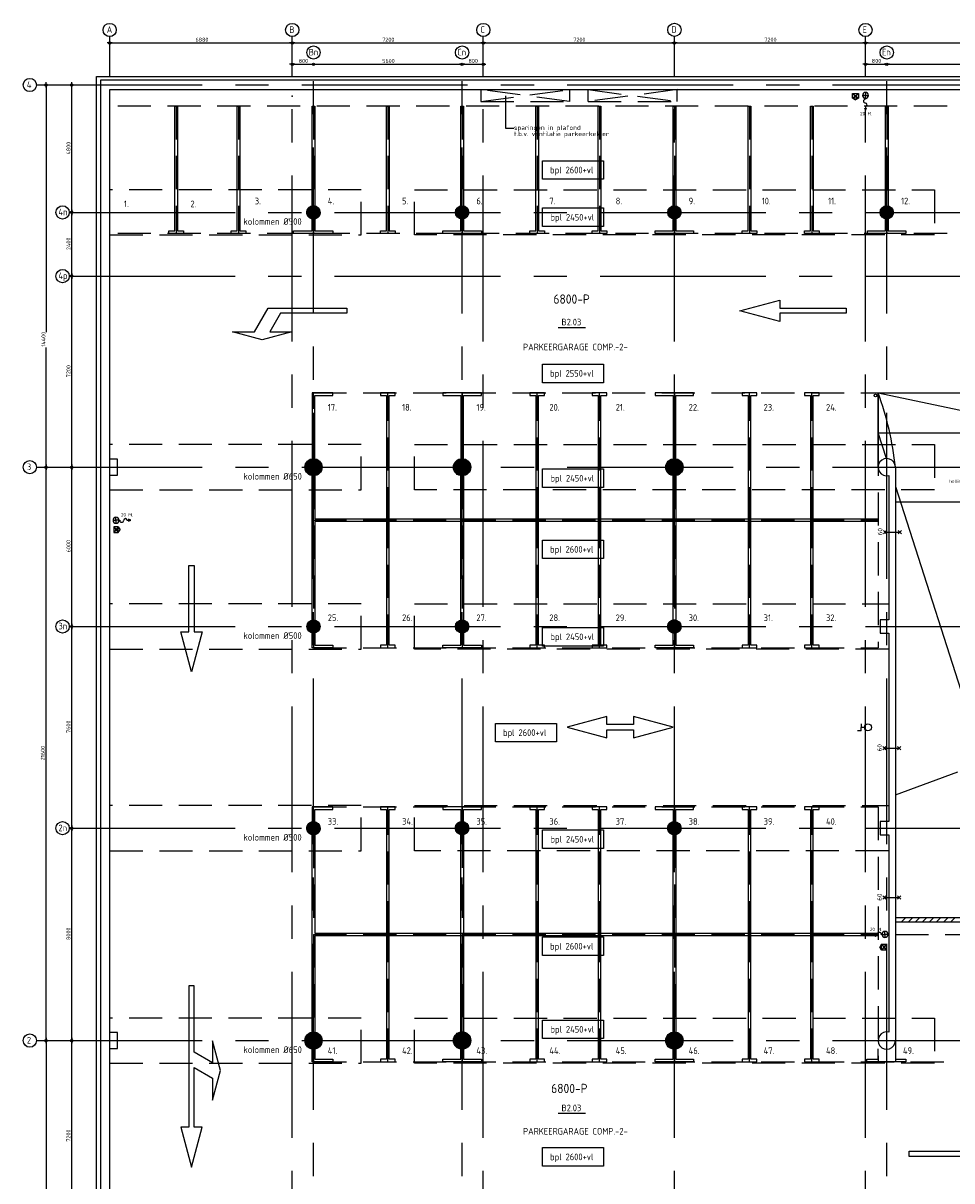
# Model space of a CAD drawing. Extents: x 1662 to 125079, y 8755 to 81245.
# Tile 2 of 8: x 1662 to 36657, y 37632 to 81245. Entities that reach past the tile are written whole.
import ezdxf

# ---------------------------------------------------------------- set-up
doc = ezdxf.new("R2010")
doc.units = 0
doc.header["$LTSCALE"] = 100
for name, pattern in [('CENTER', [2, 1.25, -0.25, 0.25, -0.25]), ('DASHED', [0.75, 0.5, -0.25]), ('HIDDEN', [0.375, 0.25, -0.125])]:
    doc.linetypes.add(name, pattern=pattern)
for name, color, linetype in [('BOUWKUNDIG', 11, 'CONTINUOUS'), ('PARKEREN', 8, 'HIDDEN'), ('STRAMIEN', 7, 'CENTER'), ('TEKST', 11, 'CONTINUOUS')]:
    doc.layers.add(name, color=color, linetype=linetype)
doc.styles.add('BURO', font='ISO.SHX')
doc.styles.add('PIETERS', font='ISO.SHX')
doc.styles.get("Standard").update_dxf_attribs({"font": 'ISO.SHX'})

msp = doc.modelspace()

# ---------------------------------------------------------------- linework, layer by layer
at = {"layer": 'BOUWKUNDIG', "linetype": 'CONTINUOUS', "ltscale": 50}
for p, q in [((4422, 79241), (90727, 79241)), ((4422, 79091), (4422, 79241)), ((4422, 11246), (4422, 79091)), ((90577, 79091), (4572, 79091)), ((4572, 79091), (4572, 11396)), ((4922, 78741), (90227, 78741)), ((4922, 64816), (4922, 78741)), ((32913.6, 78422.6), (32913.9, 78591.4)), ((32913.6, 78422.6), (33134.1, 78591.4)), ((32913.9, 78591.4), (33134.1, 78591.4)), ((32913.9, 78591.4), (33134.1, 78422.6)), ((33134.1, 78591.4), (33134.1, 78422.6)), ((33134.1, 78422.6), (32913.6, 78422.6)), ((32913.6, 78422.6), (33023.9, 78351.1)), ((33134.2, 78422.6), (33023.9, 78351.1)), ((33877, 67316), (47727, 67316)), ((33877, 67316), (41002, 65816)), ((33877, 64516), (33877, 67316)), ((33877, 65816), (47727, 65816)), ((34190, 64840.8), (33877, 65816)), ((5222, 64816), (4922, 64816)), ((5222, 64216), (5222, 64816)), ((4922, 43216), (4922, 64216)), ((4922, 64216), (5222, 64216)), ((34277, 64199.8), (34277, 58766)), ((34527, 64516), (34527, 42916)), ((34527, 63790.7), (37863.7, 53394.2)), ((5242.9, 62271.1), (5074.2, 62270.8)), ((5242.9, 62271.1), (5074.2, 62050.7)), ((5074.2, 62270.8), (5074.2, 62050.7)), ((5074.2, 62270.8), (5242.9, 62050.7)), ((5074.2, 62050.7), (5242.9, 62050.7)), ((5242.9, 62050.7), (5242.9, 62271.1)), ((5242.9, 62271.1), (5314.4, 62160.8)), ((5242.9, 62050.5), (5314.4, 62160.8)), ((33952, 58766), (33952, 58266)), ((34277, 58766), (33952, 58766)), ((33952, 58266), (34277, 58266)), ((34277, 58266), (34277, 51166)), ((33234.1, 54580.1), (33105.4, 54580.1)), ((33234.1, 54851.9), (33234.1, 54716)), ((33234.1, 54580.1), (33234.1, 54716)), ((33362.7, 54716), (33234.1, 54716)), ((34277, 51166), (33952, 51166)), ((33952, 51166), (33952, 50666)), ((33952, 50666), (34277, 50666)), ((34277, 50666), (34277, 43232.2)), ((40495.7, 47541), (34527, 47541)), ((34527, 47391), (40495.7, 47391)), ((34010.5, 46547.7), (33939.1, 46437.4)), ((34010.5, 46327.1), (33939.1, 46437.4)), ((34010.5, 46547.7), (34179.3, 46547.4)), ((34010.5, 46547.7), (34179.3, 46327.2)), ((34010.5, 46327.2), (34010.5, 46547.7)), ((34179.3, 46327.2), (34010.5, 46327.2)), ((34179.3, 46547.4), (34010.6, 46327.2)), ((34179.3, 46547.4), (34179.3, 46327.2)), ((5222, 43216), (4922, 43216)), ((5222, 42616), (5222, 43216)), ((4922, 35616), (4922, 42616)), ((4922, 42616), (5222, 42616))]:
    msp.add_line(p, q, dxfattribs=at)
at = {"layer": 'BOUWKUNDIG', "linetype": 'HIDDEN', "ltscale": 50}
for p, q in [((18752, 78741), (18902, 78741)), ((22252, 78291), (18902, 78741)), ((18902, 78291), (22252, 78741)), ((18902, 78741), (18902, 78291)), ((22252, 78741), (22252, 78291)), ((22952, 78741), (26302, 78291)), ((26302, 78741), (22952, 78291)), ((22952, 78291), (22952, 78741)), ((26302, 78291), (26302, 78741)), ((26302, 78741), (26452, 78741)), ((18902, 78291), (22252, 78291)), ((22952, 78291), (26302, 78291)), ((14402, 74966), (4922, 74966)), ((14402, 73266), (14402, 74966)), ((16402, 74966), (36002, 74966)), ((16402, 73266), (16402, 74966)), ((36002, 74966), (36002, 73266)), ((4922, 73266), (14402, 73266)), ((36002, 73266), (16402, 73266)), ((14402, 65366), (4922, 65366)), ((14402, 63666), (14402, 65366)), ((16402, 65366), (36002, 65366)), ((16402, 63666), (16402, 65366)), ((36002, 65366), (36002, 63666)), ((4922, 63666), (14402, 63666)), ((36002, 63666), (16402, 63666)), ((14402, 59366), (4922, 59366)), ((14402, 57666), (14402, 59366)), ((16402, 59366), (34277, 59366)), ((16402, 57666), (16402, 59366)), ((4922, 57666), (14402, 57666)), ((34277, 57666), (16402, 57666)), ((14402, 51766), (4922, 51766)), ((14402, 50066), (14402, 51766)), ((16402, 51766), (34277, 51766)), ((16402, 50066), (16402, 51766)), ((4922, 50066), (14402, 50066)), ((34277, 50066), (16402, 50066)), ((14402, 43766), (4922, 43766)), ((14402, 42066), (14402, 43766)), ((16402, 43766), (36002, 43766)), ((16402, 42066), (16402, 43766)), ((36002, 43766), (36002, 42066)), ((4922, 42066), (14402, 42066)), ((36002, 42066), (16402, 42066))]:
    msp.add_line(p, q, dxfattribs=at)
at = {"layer": 'BOUWKUNDIG', "ltscale": 50}
for p, q in [((33402, 78410.6), (33402, 78382.3)), ((33402, 78107.3), (33402, 77963.9)), ((33364.5, 78055.8), (33402, 77963.9)), ((33402, 77963.9), (33439.5, 78055.8)), ((5272.3, 62516), (5300.6, 62516)), ((5575.6, 62516), (5719, 62516)), ((5719, 62516), (5627.1, 62553.5)), ((5627.1, 62478.5), (5719, 62516)), ((34075.5, 62131.2), (34195.5, 62011.2)), ((34075.5, 62011.2), (34195.5, 62131.2)), ((34140.4, 62071.2), (34695.8, 62071.2)), ((34755.8, 62011.2), (34635.8, 62131.2)), ((34755.8, 62131.2), (34635.8, 62011.2)), ((34053.1, 53993.3), (34173.1, 53873.3)), ((34053.1, 53873.3), (34173.1, 53993.3)), ((34117.9, 53933.3), (34673.3, 53933.3)), ((34733.3, 53873.3), (34613.3, 53993.3)), ((34733.3, 53993.3), (34613.3, 53873.3)), ((34053.1, 48364.5), (34173.1, 48244.5)), ((34053.1, 48244.5), (34173.1, 48364.5)), ((34117.9, 48304.5), (34673.3, 48304.5)), ((34733.3, 48244.5), (34613.3, 48364.5)), ((34733.3, 48364.5), (34613.3, 48244.5)), ((34758.1, 47391), (34908.1, 47541)), ((35023.2, 47391), (35173.2, 47541)), ((35288.4, 47391), (35438.4, 47541)), ((35553.6, 47391), (35703.6, 47541)), ((35818.7, 47391), (35968.7, 47541)), ((36083.9, 47391), (36233.9, 47541)), ((36349, 47391), (36499, 47541)), ((36614.2, 47391), (36764.2, 47541)), ((33670.1, 46953.5), (33578.2, 46916)), ((33578.2, 46916), (33670.1, 46878.5)), ((33721.6, 46916), (33578.2, 46916)), ((34024.9, 46916), (33996.6, 46916))]:
    msp.add_line(p, q, dxfattribs=at)
at = {"layer": 'BOUWKUNDIG', "linetype": 'DASHED', "ltscale": 50}
for p, q in [((34527, 63216), (47477, 63216)), ((34527, 52179.7), (47477, 56893.1))]:
    msp.add_line(p, q, dxfattribs=at)
at = {"layer": 'BOUWKUNDIG', "ltscale": 50}
for points in [[(33402, 78410.6), (33402, 78523.1), (33289.5, 78523.1, 0.4142136)], [(33514.5, 78523.1, 0.4142136), (33402, 78635.6), (33402, 78523.1)], [(5159.8, 62628.5, 0.4142136), (5047.3, 62516), (5159.8, 62516)], [(5272.3, 62516), (5159.8, 62516), (5159.8, 62403.5, 0.4142136)], [(34024.9, 46916), (34137.4, 46916), (34137.4, 47028.5, 0.4142136)], [(34137.4, 46803.5, 0.4142136), (34249.9, 46916), (34137.4, 46916)]]:
    msp.add_lwpolyline(points, format="xyb", close=True, dxfattribs=at)
at = {"layer": 'BOUWKUNDIG', "linetype": 'CONTINUOUS', "ltscale": 50}
for points, const_width in [([(12477, 74116, 1), (12727, 74116, 1)], 250), ([(18077, 74116, 1), (18327, 74116, 1)], 250), ([(26077, 74116, 1), (26327, 74116, 1)], 250), ([(34077, 74116, 1), (34327, 74116, 1)], 250), ([(12439.5, 64516, 1), (12764.5, 64516, 1)], 325), ([(18039.5, 64516, 1), (18364.5, 64516, 1)], 325), ([(26039.5, 64516, 1), (26364.5, 64516, 1)], 325), ([(12477, 58516, 1), (12727, 58516, 1)], 250), ([(18077, 58516, 1), (18327, 58516, 1)], 250), ([(26077, 58516, 1), (26327, 58516, 1)], 250), ([(12477, 50916, 1), (12727, 50916, 1)], 250), ([(18077, 50916, 1), (18327, 50916, 1)], 250), ([(26077, 50916, 1), (26327, 50916, 1)], 250), ([(12439.5, 42916, 1), (12764.5, 42916, 1)], 325), ([(18039.5, 42916, 1), (18364.5, 42916, 1)], 325), ([(26039.5, 42916, 1), (26364.5, 42916, 1)], 325)]:
    msp.add_lwpolyline(points, format="xyb", close=True, dxfattribs=dict(at, const_width=const_width))
for centre, radius in [((12602, 74116), 250), ((18202, 74116), 250), ((26202, 74116), 250), ((34202, 74116), 250), ((12602, 64516), 325), ((18202, 64516), 325), ((26202, 64516), 325), ((12602, 58516), 250), ((18202, 58516), 250), ((26202, 58516), 250), ((33494, 54716), 131.2), ((12602, 50916), 250), ((18202, 50916), 250), ((26202, 50916), 250), ((12602, 42916), 325), ((18202, 42916), 325), ((26202, 42916), 325)]:
    msp.add_circle(centre, radius, dxfattribs=at)
at = {"layer": 'BOUWKUNDIG', "ltscale": 50}
for centre, radius, start, end in [((33402, 78523.1), 112.5, 90, 180), ((33402, 78523.1), 112.5, 270, 0), ((33402, 78307.3), 75, 90, 270), ((33402, 78169.8), 62.5, 270, 90), ((5159.8, 62516), 112.5, 180, 270), ((5159.8, 62516), 112.5, 0, 90), ((5375.6, 62516), 75, 180, 0), ((5513.1, 62516), 62.5, 0, 180), ((33784.1, 46916), 62.5, 180, 0), ((33921.6, 46916), 75, 0, 180), ((34137.4, 46916), 112.5, 180, 270), ((34137.4, 46916), 112.5, 0, 90)]:
    msp.add_arc(centre, radius, start, end, dxfattribs=at)
at = {"layer": 'BOUWKUNDIG', "linetype": 'CONTINUOUS', "ltscale": 50}
for centre, start, end in [((34202, 64516), 0, 283.34236), ((34202, 42916), 76.65764, 0)]:
    msp.add_arc(centre, 325, start, end, dxfattribs=at)
at = {"layer": 'PARKEREN', "ltscale": 50}
for p, q in [((47727, 78116), (4922, 78116)), ((7427, 78116), (7427, 73316)), ((9777, 78116), (9777, 73316)), ((12602, 78116), (12602, 74366)), ((15402, 78116), (15402, 73316)), ((18202, 78116), (18202, 74366)), ((21027, 78116), (21027, 73316)), ((23377, 78116), (23377, 73316)), ((26202, 78116), (26202, 74366)), ((29027, 78116), (29027, 73316)), ((31377, 78116), (31377, 73316)), ((34202, 78116), (34202, 74366)), ((12602, 73866), (12602, 73316)), ((18202, 73866), (18202, 73316)), ((26202, 73866), (26202, 73316)), ((34202, 73866), (34202, 73316)), ((47727, 73316), (4922, 73316)), ((12602, 67316), (33877, 67316)), ((12602, 64841), (12602, 67316)), ((18202, 64841), (18202, 67316)), ((26202, 64841), (26202, 67316)), ((33877, 67316), (33877, 57716)), ((12602, 64191), (12602, 58766)), ((12602, 62516), (33877, 62516)), ((12602, 58266), (12602, 57716)), ((18202, 58266), (18202, 57716)), ((26202, 58266), (26202, 57716)), ((12602, 57716), (33877, 57716)), ((12602, 51716), (33877, 51716)), ((12602, 51166), (12602, 51716)), ((18202, 51171.1), (18202, 51716)), ((26202, 51166), (26202, 51716)), ((26202, 51171.1), (26202, 51716)), ((33877, 51716), (33877, 42116)), ((12602, 50666), (12602, 43241)), ((12602, 46916), (33877, 46916)), ((34527, 46916), (34527, 42116)), ((12602, 42591), (12602, 42116)), ((18202, 42596.1), (18202, 42116)), ((26202, 42596.1), (26202, 42116)), ((12602, 42116), (47477, 42116))]:
    msp.add_line(p, q, dxfattribs=at)
at = {"layer": 'PARKEREN', "linetype": 'HIDDEN', "ltscale": 50}
for p, q in [((12602, 73867.7), (12602, 73741)), ((18202, 73867.7), (18202, 73741)), ((18202, 73867.7), (18202, 73741)), ((26202, 73867.7), (26202, 73741)), ((34202, 73867.7), (34202, 73741)), ((18202, 67316), (18202, 64841)), ((26202, 67316), (26202, 64841)), ((18202, 64191), (18202, 58766)), ((26202, 64191), (26202, 58766)), ((18202, 51716), (18202, 51171.1)), ((26202, 51716), (26202, 51166)), ((18202, 50671.1), (18202, 43246.1)), ((26202, 50671.1), (26202, 43246.1)), ((34527, 46916), (47477, 46916))]:
    msp.add_line(p, q, dxfattribs=at)
at = {"layer": 'PARKEREN', "linetype": 'CONTINUOUS', "ltscale": 50}
for p, q in [((12552, 58760.9), (12552, 64194.9)), ((18152, 58760.9), (18152, 64194.9)), ((18252, 64194.9), (18252, 58760.9)), ((26152, 58760.9), (26152, 64194.9)), ((26252, 64194.9), (26252, 58760.9)), ((18202, 58266), (18202, 58041)), ((12552, 43237.1), (12552, 50671.1)), ((18152, 43242.2), (18152, 50676.1)), ((18252, 50676.1), (18252, 43242.2)), ((26152, 43242.2), (26152, 50676.1)), ((26252, 50676.1), (26252, 43242.2)), ((18202, 42596.1), (18202, 42441))]:
    msp.add_line(p, q, dxfattribs=at)
for points in [[(7152, 73416), (7377, 73416), (7377, 78116), (7477, 78116), (7477, 73416), (7702, 73416), (7702, 73316), (7152, 73316)], [(9502, 73416), (9727, 73416), (9727, 78116), (9827, 78116), (9827, 73416), (10052, 73416), (10052, 73316), (9502, 73316)], [(15127, 73416), (15352, 73416), (15352, 78116), (15452, 78116), (15452, 73416), (15677, 73416), (15677, 73316), (15127, 73316)], [(20752, 73416), (20977, 73416), (20977, 78116), (21077, 78116), (21077, 73416), (21302, 73416), (21302, 73316), (20752, 73316)], [(23102, 73416), (23327, 73416), (23327, 78116), (23427, 78116), (23427, 73416), (23652, 73416), (23652, 73316), (23102, 73316)], [(28752, 73416), (28977, 73416), (28977, 78116), (29077, 78116), (29077, 73416), (29302, 73416), (29302, 73316), (28752, 73316)], [(31102, 73416), (31327, 73416), (31327, 78116), (31427, 78116), (31427, 73416), (31652, 73416), (31652, 73316), (31102, 73316)], [(32670.2, 70513.4), (32670.2, 70313.4), (30170.2, 70313.4), (30170.2, 70011.4), (28670.2, 70413.4), (30170.2, 70815.3), (30170.2, 70513.4)], [(15452, 62516), (15452, 67216), (15677, 67216), (15677, 67316), (15127, 67316), (15127, 67216), (15352, 67216), (15352, 62516), (15352, 57816), (15127, 57816), (15127, 57716), (15677, 57716), (15677, 57816), (15452, 57816)], [(15452, 62516), (15452, 67216), (15677, 67216), (15677, 67316), (15127, 67316), (15127, 67216), (15352, 67216), (15352, 62516), (15352, 57816), (15127, 57816), (15127, 57716), (15677, 57716), (15677, 57816), (15452, 57816)], [(21077, 62516), (21077, 67216), (21302, 67216), (21302, 67316), (20752, 67316), (20752, 67216), (20977, 67216), (20977, 62516), (20977, 57816), (20752, 57816), (20752, 57716), (21302, 57716), (21302, 57816), (21077, 57816)], [(23427, 62516), (23427, 67216), (23652, 67216), (23652, 67316), (23102, 67316), (23102, 67216), (23327, 67216), (23327, 62516), (23327, 57816), (23102, 57816), (23102, 57716), (23652, 57716), (23652, 57816), (23427, 57816)], [(29077, 62516), (29077, 67216), (29302, 67216), (29302, 67316), (28752, 67316), (28752, 67216), (28977, 67216), (28977, 62516), (28977, 57816), (28752, 57816), (28752, 57716), (29302, 57716), (29302, 57816), (29077, 57816)], [(31427, 62516), (31427, 67216), (31652, 67216), (31652, 67316), (31102, 67316), (31102, 67216), (31327, 67216), (31327, 62516), (31327, 57816), (31102, 57816), (31102, 57716), (31652, 57716), (31652, 57816), (31427, 57816)], [(7900.7, 60809.1), (8100.7, 60809.1), (8100.7, 58309.1), (8402.7, 58309.1), (8000.7, 56809.1), (7598.8, 58309.1), (7900.7, 58309.1)], [(24654.8, 54625.1), (24654.8, 54323.2), (26154.8, 54725.1), (24654.8, 55127), (24654.8, 54825.1), (23654.8, 54825.1), (23654.8, 55127), (22154.8, 54725.1), (23654.8, 54323.2), (23654.8, 54625.1)], [(15352, 42216), (15127, 42216), (15127, 42116), (15677, 42116), (15677, 42216), (15452, 42216), (15452, 46916), (15452, 51616), (15677, 51616), (15677, 51716), (15127, 51716), (15127, 51616), (15352, 51616), (15352, 46916)], [(20977, 46916), (20977, 42216), (20752, 42216), (20752, 42116), (21302, 42116), (21302, 42216), (21077, 42216), (21077, 46916), (21077, 51616), (21302, 51616), (21302, 51716), (20752, 51716), (20752, 51616), (20977, 51616)], [(23327, 46916), (23327, 42216), (23102, 42216), (23102, 42116), (23652, 42116), (23652, 42216), (23427, 42216), (23427, 46916), (23427, 51616), (23652, 51616), (23652, 51716), (23102, 51716), (23102, 51616), (23327, 51616)], [(28977, 42216), (28752, 42216), (28752, 42116), (29302, 42116), (29302, 42216), (29077, 42216), (29077, 46916), (29077, 51616), (29302, 51616), (29302, 51716), (28752, 51716), (28752, 51616), (28977, 51616), (28977, 46916)], [(31327, 46916), (31327, 42216), (31102, 42216), (31102, 42116), (31652, 42116), (31652, 42216), (31427, 42216), (31427, 46916), (31427, 51616), (31652, 51616), (31652, 51716), (31102, 51716), (31102, 51616), (31327, 51616)], [(35052.9, 38553.9), (35052.9, 38753.9), (37552.9, 38753.9), (37552.9, 39055.8), (39052.9, 38653.9), (37552.9, 38252), (37552.9, 38553.9)]]:
    msp.add_lwpolyline(points, close=True, dxfattribs=at)
for points in [[(12552, 74360.9), (12552, 78116), (12652, 78116), (12652, 74360.9)], [(18152, 74360.9), (18152, 78116), (18252, 78116), (18252, 74360.9)], [(26152, 74360.9), (26152, 78116), (26252, 78116), (26252, 74360.9)], [(34152, 74360.9), (34152, 78116), (34252, 78116), (34252, 74360.9)], [(12652, 73871.1), (12652, 73416), (13327, 73416), (13327, 73316), (11852, 73316), (11852, 73416), (12552, 73416), (12552, 73871.1)], [(18252, 73871.1), (18252, 73416), (18927, 73416), (18927, 73316), (17477, 73316), (17477, 73416), (18152, 73416), (18152, 73871.1)], [(26252, 73871.1), (26252, 73416), (26927, 73416), (26927, 73316), (25477, 73316), (25477, 73416), (26152, 73416), (26152, 73871.1)], [(34252, 73871.1), (34252, 73416), (34927, 73416), (34927, 73316), (33477, 73316), (33477, 73416), (34152, 73416), (34152, 73871.1)], [(11361, 70313.2), (10957, 69613.4), (11787.9, 69613.4), (10668.3, 69313.4), (9548.7, 69613.4), (10379.6, 69613.4), (10899.2, 70513.4), (13861.1, 70513.4), (13861.1, 70313.4), (11361.1, 70313.4)], [(12652, 64837.1), (12652, 67216), (13327, 67216), (13327, 67316), (12552, 67316), (12552, 64837.1)], [(18252, 64837.1), (18252, 67216), (18927, 67216), (18927, 67316), (17477, 67316), (17477, 67216), (18152, 67216), (18152, 64837.1)], [(26252, 64837.1), (26252, 67216), (26927, 67216), (26927, 67316), (25477, 67316), (25477, 67216), (26152, 67216), (26152, 64837.1)], [(12652, 64194.9), (12652, 62566), (33877, 62566)], [(33877, 62466), (12652, 62466), (12652, 58760.9)], [(12652, 58271.1), (12652, 57816), (13327, 57816), (13327, 57716), (12552, 57716), (12552, 58271.1)], [(18252, 58271.1), (18252, 57816), (18927, 57816), (18927, 57716), (17477, 57716), (17477, 57816), (18152, 57816), (18152, 58271.1)], [(26252, 58271.1), (26252, 57816), (26927, 57816), (26927, 57716), (25477, 57716), (25477, 57816), (26152, 57816), (26152, 58271.1)], [(12652, 51160.9), (12652, 51616), (13327, 51616), (13327, 51716), (12552, 51716), (12552, 51160.9)], [(15352, 51616), (15352, 46916), (15352, 42216)], [(15452, 42216), (15452, 46916), (15452, 51616)], [(18252, 51166), (18252, 51616), (18927, 51616), (18927, 51716), (17477, 51716), (17477, 51616), (18152, 51616), (18152, 51166)], [(26252, 51166), (26252, 51616), (26927, 51616), (26927, 51716), (25477, 51716), (25477, 51616), (26152, 51616), (26152, 51160.9)], [(26152, 51616), (26152, 51166)], [(26252, 51160.9), (26252, 51616)], [(12652, 50671.1), (12652, 46966), (33877, 46966)], [(33877, 46866), (12652, 46866), (12652, 43237.1)], [(8100.7, 42481.5), (8100.7, 44981.5), (7900.7, 44981.5), (7900.7, 39648.1), (7598.8, 39648.1), (8000.7, 38148.1), (8402.7, 39648.1), (8100.7, 39648.1), (8100.7, 41904.2), (8800.7, 41500), (8800.7, 40669.1), (9100.7, 41788.7), (8800.7, 42908.3), (8800.7, 42077.4), (8100.8, 42481.4)], [(12652, 42594.9), (12652, 42216), (13327, 42216), (13327, 42116), (12552, 42116), (12552, 42594.9)], [(18252, 42599.9), (18252, 42216), (18927, 42216), (18927, 42116), (17477, 42116), (17477, 42216), (18152, 42216), (18152, 42599.9)], [(26252, 42599.9), (26252, 42216), (26927, 42216), (26927, 42116), (25477, 42116), (25477, 42216), (26152, 42216), (26152, 42599.9)], [(34527, 42599.9), (34527, 42216), (34927, 42216), (34927, 42116), (33452, 42116), (33452, 42216), (33877, 42216), (33877, 42599.9)]]:
    msp.add_lwpolyline(points, dxfattribs=at)
at = {"layer": 'PARKEREN', "ltscale": 50}
for points in [[(15402, 57716), (15402, 62516), (15402, 67316)], [(15402, 57716), (15402, 62516), (15402, 67316)], [(21027, 57716), (21027, 62516), (21027, 67316)], [(23377, 57716), (23377, 62516), (23377, 67316)], [(29027, 57716), (29027, 62516), (29027, 67316)], [(31377, 57716), (31377, 62516), (31377, 67316)], [(15402, 42116), (15402, 46916), (15402, 51716)], [(15402, 42116), (15402, 46916), (15402, 51716)], [(21027, 42116), (21027, 46916), (21027, 51716)], [(23377, 42116), (23377, 46916), (23377, 51716)], [(29027, 42116), (29027, 46916), (29027, 51716)], [(31377, 42116), (31377, 46916), (31377, 51716)]]:
    msp.add_lwpolyline(points, dxfattribs=at)
at = {"layer": 'PARKEREN', "linetype": 'CONTINUOUS', "ltscale": 50}
msp.add_lwpolyline([(33877, 64516), (34527, 64516, 0.063047), (33877, 67316)], format="xyb", close=True, dxfattribs=at)
at = {"layer": 'PARKEREN', "ltscale": 50}
for centre in [(12602, 74116), (26202, 58516), (12602, 50916), (18202, 50921.1), (26202, 50916)]:
    msp.add_circle(centre, 250, dxfattribs=at)
at = {"layer": 'PARKEREN', "linetype": 'CONTINUOUS', "ltscale": 50}
for centre, radius in [((33777, 67216), 50), ((12602, 64516), 325), ((12602, 42916), 325), ((18202, 42921.1), 325), ((26202, 42916), 325)]:
    msp.add_circle(centre, radius, dxfattribs=at)
at = {"layer": 'STRAMIEN', "ltscale": 50}
for p, q in [((4922, 9254.8), (4922, 80738.2)), ((11802, 9254.8), (11802, 80738.2)), ((19002, 9254.8), (19002, 80745)), ((26202, 9254.8), (26202, 80745)), ((33402, 9254.8), (33402, 80738.2)), ((12602, 10310.9), (12602, 79888.2)), ((18202, 10310.9), (18202, 79888.2)), ((34202, 10310.9), (34202, 79888.2)), ((2161.5, 78916), (123650.9, 78916)), ((3399.3, 74116), (122453.3, 74116)), ((3399.3, 71716), (122453.3, 71716)), ((2161.5, 64516), (123650.9, 64516)), ((3399.3, 58516), (122453.3, 58516)), ((3399.3, 50916), (122453.3, 50916)), ((2161.5, 42916), (123650.9, 42916))]:
    msp.add_line(p, q, dxfattribs=at)
at = {"layer": 'STRAMIEN', "linetype": 'CONTINUOUS', "ltscale": 50}
for p, q in [((5022, 80497.6), (4822, 80497.6)), ((4972, 80497.6), (11752, 80497.6)), ((11702, 80497.6), (11902, 80497.6)), ((11902, 80497.6), (11702, 80497.6)), ((11852, 80497.6), (18952, 80497.6)), ((18902, 80497.6), (19102, 80497.6)), ((19102, 80497.6), (18902, 80497.6)), ((19052, 80497.6), (26152, 80497.6)), ((26302, 80497.6), (26102, 80497.6)), ((26102, 80497.6), (26302, 80497.6)), ((26252, 80497.6), (33352, 80497.6)), ((33302, 80497.6), (33502, 80497.6)), ((33502, 80497.6), (33302, 80497.6)), ((33452, 80497.6), (40552, 80497.6)), ((11902, 79698.3), (11702, 79698.3)), ((11852, 79698.3), (12552, 79698.3)), ((12552, 79698.3), (18152, 79698.3)), ((18102, 79698.3), (18302, 79698.3)), ((18302, 79698.3), (18102, 79698.3)), ((18252, 79698.3), (18952, 79698.3)), ((18902, 79698.3), (19102, 79698.3)), ((33502, 79698.3), (33302, 79698.3)), ((33452, 79698.3), (34152, 79698.3)), ((34302, 79698.3), (34102, 79698.3)), ((34102, 79698.3), (34302, 79698.3)), ((34252, 79698.3), (39752, 79698.3)), ((2527.4, 78816), (2527.4, 79016)), ((3493.3, 78816), (3493.3, 79016)), ((2527.4, 78866), (2527.4, 69606.1)), ((3493.3, 74166), (3493.3, 78866)), ((3493.3, 74216), (3493.3, 74016)), ((3493.3, 74016), (3493.3, 74216)), ((3493.3, 71766), (3493.3, 74066)), ((3493.3, 71616), (3493.3, 71816)), ((3493.3, 71816), (3493.3, 71616)), ((3493.3, 64566), (3493.3, 71666)), ((2527.4, 64566), (2527.4, 69025.9)), ((2527.4, 64616), (2527.4, 64416)), ((2527.4, 64416), (2527.4, 64616)), ((3493.3, 64616), (3493.3, 64416)), ((3493.3, 64416), (3493.3, 64616)), ((2527.4, 42966), (2527.4, 64466)), ((3493.3, 58566), (3493.3, 64466)), ((3493.3, 58416), (3493.3, 58616)), ((3493.3, 58616), (3493.3, 58416)), ((3493.3, 50966), (3493.3, 58466)), ((3493.3, 51016), (3493.3, 50816)), ((3493.3, 50816), (3493.3, 51016)), ((3493.3, 42966), (3493.3, 50866)), ((2527.4, 42816), (2527.4, 43016)), ((2527.4, 43016), (2527.4, 42816)), ((2527.4, 42866), (2527.4, 36406.1)), ((3493.3, 42816), (3493.3, 43016)), ((3493.3, 43016), (3493.3, 42816)), ((3493.3, 35766), (3493.3, 42866))]:
    msp.add_line(p, q, dxfattribs=at)
for centre, radius in [((4922, 80988.2), 250), ((11802, 80988.2), 250), ((19002, 80988.2), 250), ((26202, 80995), 250), ((33402, 80988.2), 250), ((4922, 80497.6), 43), ((11802, 80497.6), 43), ((11802, 80497.6), 43), ((12602, 80138.2), 250), ((18202, 80138.2), 250), ((19002, 80497.6), 43), ((19002, 80497.6), 43), ((26202, 80497.6), 43), ((26202, 80497.6), 43), ((33402, 80497.6), 43), ((33402, 80497.6), 43), ((34202, 80138.2), 250), ((11802, 79698.3), 43), ((12602, 79698.3), 43), ((12602, 79698.3), 43), ((18202, 79698.3), 43), ((18202, 79698.3), 43), ((19002, 79698.3), 43), ((33402, 79698.3), 43), ((34202, 79698.3), 43), ((34202, 79698.3), 43), ((1911.5, 78916), 250), ((2527.4, 78916), 43), ((3493.3, 78916), 43), ((3149.3, 74116), 250), ((3493.3, 74116), 43), ((3493.3, 74116), 43), ((3149.3, 71716), 250), ((3493.3, 71716), 43), ((3493.3, 71716), 43), ((1911.5, 64516), 250), ((2527.4, 64516), 43), ((2527.4, 64516), 43), ((3493.3, 64516), 43), ((3493.3, 64516), 43), ((3149.3, 58516), 250), ((3493.3, 58516), 43), ((3493.3, 58516), 43), ((3149.3, 50916), 250), ((3493.3, 50916), 43), ((3493.3, 50916), 43), ((1911.5, 42916), 250), ((2527.4, 42916), 43), ((2527.4, 42916), 43), ((3493.3, 42916), 43), ((3493.3, 42916), 43)]:
    msp.add_circle(centre, radius, dxfattribs=at)
at = {"layer": 'STRAMIEN', "ltscale": 50}
msp.add_point((11802, 78498.1), dxfattribs=at)
at = {"layer": 'TEKST', "ltscale": 50}
for p, q in [((19852.2, 77278.4), (19852.2, 78512.3)), ((20154.2, 77278.4), (19852.2, 77278.4)), ((21229.5, 75361.4), (21229.5, 76061.5)), ((21229.5, 76061.5), (23529.1, 76061.5)), ((23529.1, 76061.5), (23529.1, 75361.4)), ((23529.1, 75361.4), (21229.5, 75361.4)), ((21229.5, 74282.7), (23529.1, 74282.7)), ((21229.5, 73582.6), (21229.5, 74282.7)), ((23529.1, 74282.7), (23529.1, 73582.6)), ((23529.1, 73582.6), (21229.5, 73582.6)), ((21815.6, 69783.4), (22856.3, 69783.4)), ((21229.5, 68400.5), (23529.1, 68400.5)), ((21229.5, 67700.4), (21229.5, 68400.5)), ((23529.1, 68400.5), (23529.1, 67700.4)), ((23529.1, 67700.4), (21229.5, 67700.4)), ((21229.5, 64450.6), (23529.1, 64450.6)), ((21229.5, 63750.5), (21229.5, 64450.6)), ((23529.1, 64450.6), (23529.1, 63750.5)), ((23529.1, 63750.5), (21229.5, 63750.5)), ((21229.5, 61771.6), (23529.1, 61771.6)), ((21229.5, 61071.5), (21229.5, 61771.6)), ((23529.1, 61771.6), (23529.1, 61071.5)), ((23529.1, 61071.5), (21229.5, 61071.5)), ((21229.5, 57776), (21229.5, 58476)), ((21229.5, 58476), (23529.1, 58476)), ((23529.1, 58476), (23529.1, 57776)), ((23529.1, 57776), (21229.5, 57776)), ((19454.8, 54865.8), (21754.4, 54865.8)), ((19454.8, 54165.7), (19454.8, 54865.8)), ((21754.4, 54865.8), (21754.4, 54165.7)), ((21754.4, 54165.7), (19454.8, 54165.7)), ((21229.5, 50850.6), (23529.1, 50850.6)), ((21229.5, 50150.5), (21229.5, 50850.6)), ((23529.1, 50850.6), (23529.1, 50150.5)), ((23529.1, 50150.5), (21229.5, 50150.5)), ((21229.5, 46818.9), (23529.1, 46818.9)), ((21229.5, 46118.8), (21229.5, 46818.9)), ((23529.1, 46818.9), (23529.1, 46118.8)), ((23529.1, 46118.8), (21229.5, 46118.8)), ((21229.5, 43690.8), (23529.1, 43690.8)), ((21229.5, 42990.7), (21229.5, 43690.8)), ((23529.1, 43690.8), (23529.1, 42990.7)), ((23529.1, 42990.7), (21229.5, 42990.7)), ((21815.6, 40178.3), (22856.3, 40178.3)), ((21229.5, 38883), (23529.1, 38883)), ((21229.5, 38183), (21229.5, 38883)), ((23529.1, 38883), (23529.1, 38183)), ((23529.1, 38183), (21229.5, 38183))]:
    msp.add_line(p, q, dxfattribs=at)

# ---------------------------------------------------------------- texts
at = {"layer": 'PARKEREN', "ltscale": 50, "style": 'PIETERS'}
for s, p in [('3.', (10389.5, 74419.7)), ('4.', (13139.5, 74419.7)), ('5.', (15939.5, 74419.7)), ('6.', (18739.5, 74419.7)), ('7.', (21489.5, 74419.7)), ('8.', (23989.5, 74419.7)), ('9.', (26739.5, 74419.7)), ('10.', (29489.5, 74419.7)), ('11.', (31989.5, 74419.7)), ('12.', (34739.5, 74419.7)), ('1.', (5459.5, 74312.3)), ('2.', (7964.5, 74312.3)), ('17.', (13139.5, 66645.9)), ('18.', (15939.5, 66645.9)), ('19.', (18739.5, 66645.9)), ('20.', (21489.5, 66645.9)), ('21.', (23989.5, 66645.9)), ('22.', (26739.5, 66645.9)), ('23.', (29564.5, 66645.9)), ('24.', (31914.5, 66645.9)), ('25.', (13139.5, 58719.7)), ('26.', (15939.5, 58719.7)), ('27.', (18739.5, 58719.7)), ('28.', (21489.5, 58719.7)), ('29.', (23989.5, 58719.7)), ('30.', (26739.5, 58719.7)), ('31.', (29564.5, 58719.7)), ('32.', (31914.5, 58719.7)), ('33.', (13139.5, 51045.9)), ('34.', (15939.5, 51045.9)), ('35.', (18739.5, 51045.9)), ('36.', (21489.5, 51045.9)), ('37.', (23989.5, 51045.9)), ('38.', (26739.5, 51045.9)), ('39.', (29564.5, 51045.9)), ('40.', (31914.5, 51045.9)), ('41.', (13139.5, 42412.1)), ('42.', (15939.5, 42412.1)), ('43.', (18739.5, 42412.1)), ('44.', (21489.5, 42412.1)), ('45.', (23989.5, 42412.1)), ('46.', (26739.5, 42412.1)), ('47.', (29564.5, 42412.1)), ('48.', (31914.5, 42412.1)), ('49.', (34814.5, 42412.1))]:
    msp.add_text(s, height=250, dxfattribs=at).set_placement(p)
at = {"layer": 'STRAMIEN', "linetype": 'CONTINUOUS', "ltscale": 50, "style": 'BURO'}
for s, p in [('A', (4810.5, 80876.8)), ('B', (11690.5, 80876.8)), ('C', (18890.5, 80876.8)), ('D', (26090.5, 80883.6)), ('E', (33290.5, 80876.8)), ('Bn', (12420.6, 80026.8)), ('Cn', (18020.6, 80026.8)), ('En', (34020.6, 80026.8)), ('4', (1800, 78804.6)), ('4n', (2991.2, 74004.6)), ('4p', (2991.2, 71604.6)), ('3', (1800, 64404.6)), ('3n', (2991.2, 58404.6)), ('2n', (2991.2, 50804.6)), ('2', (1800, 42804.6))]:
    msp.add_text(s, height=250, dxfattribs=at).set_placement(p)
at = {"layer": 'STRAMIEN', "linetype": 'CONTINUOUS', "ltscale": 50}
for s, p in [('6880', (8156.4, 80547.6)), ('7200', (15191.9, 80547.7)), ('7200', (22391.9, 80547.7)), ('7200', (29591.9, 80547.7)), ('800', (12044.4, 79748.3)), ('5600', (15191.9, 79748.3)), ('800', (18444.4, 79748.3)), ('800', (33644.4, 79748.3))]:
    msp.add_text(s, height=150, dxfattribs=at).set_placement(p)
for s, p in [('4800', (3443.3, 76298.4)), ('2400', (3443.3, 72700.3)), ('14400', (2498.9, 69053.4)), ('7200', (3443.3, 67905.9)), ('6000', (3443.3, 61310.4)), ('7600', (3443.3, 54505.9)), ('21600', (2477.4, 53470.3)), ('8000', (3443.3, 46705.9)), ('7200', (3443.3, 39105.9))]:
    msp.add_text(s, height=150, rotation=90, dxfattribs=at).set_placement(p)
at = {"layer": 'TEKST', "ltscale": 50, "style": 'PIETERS'}
for s, height, p in [('20 M.', 125, (33197.4, 77770.6)), ('sparingen in plafond ', 175, (20157, 77221.1)), ('t.b.v. ventilatie parkeerkelder', 175, (20157, 76988.8)), ('bpl 2600+vl', 250, (21519.2, 75587.3)), ('kolommen %%c500', 250, (9959.6, 73647.7)), ('bpl 2450+vl', 250, (21534.1, 73808.4)), ('6800-P', 350, (21644.1, 70674.4)), ('B2.03', 250, (21947.5, 69858.5)), ('bpl 2550+vl', 250, (21519.2, 67926.3)), ('kolommen %%c650', 250, (9959.6, 64047.7)), ('bpl 2450+vl', 250, (21534.1, 63976.4)), ('helling 12 %', 125, (36554.2, 63927.2)), ('20 M.', 125, (5347, 62658.1)), ('bpl 2600+vl', 250, (21519.2, 61297.4)), ('kolommen %%c500', 250, (9959.6, 58047.7)), ('bpl 2450+vl', 250, (21534.1, 58001.8)), ('bpl 2600+vl', 250, (19744.5, 54391.5)), ('kolommen %%c500', 250, (9959.6, 50447.7)), ('bpl 2450+vl', 250, (21534.1, 50376.4)), ('20 M.', 125, (33569.6, 47042.5)), ('bpl 2600+vl', 250, (21519.2, 46344.7)), ('bpl 2450+vl', 250, (21534.1, 43216.5)), ('kolommen %%c650', 250, (9959.6, 42447.7)), ('6800-P', 350, (21558.5, 40936.3)), ('B2.03', 250, (21947.5, 40253.4)), ('bpl 2600+vl', 250, (21519.2, 38408.8))]:
    msp.add_text(s, height=height, dxfattribs=at).set_placement(p)
at = {"layer": 'TEKST', "ltscale": 50}
for p in [(20499.2, 68919.5), (20499.2, 39374.2)]:
    msp.add_text('PARKEERGARAGE COMP.-2-', height=250, dxfattribs=at).set_placement(p)
at = {"layer": 'TEKST', "ltscale": 50, "style": 'PIETERS'}
for p in [(34040.4, 61949.8), (34017.9, 53811.8), (34017.9, 48183.1)]:
    msp.add_text('60', height=175, rotation=90, dxfattribs=at).set_placement(p)

doc.saveas('drawing.dxf')
